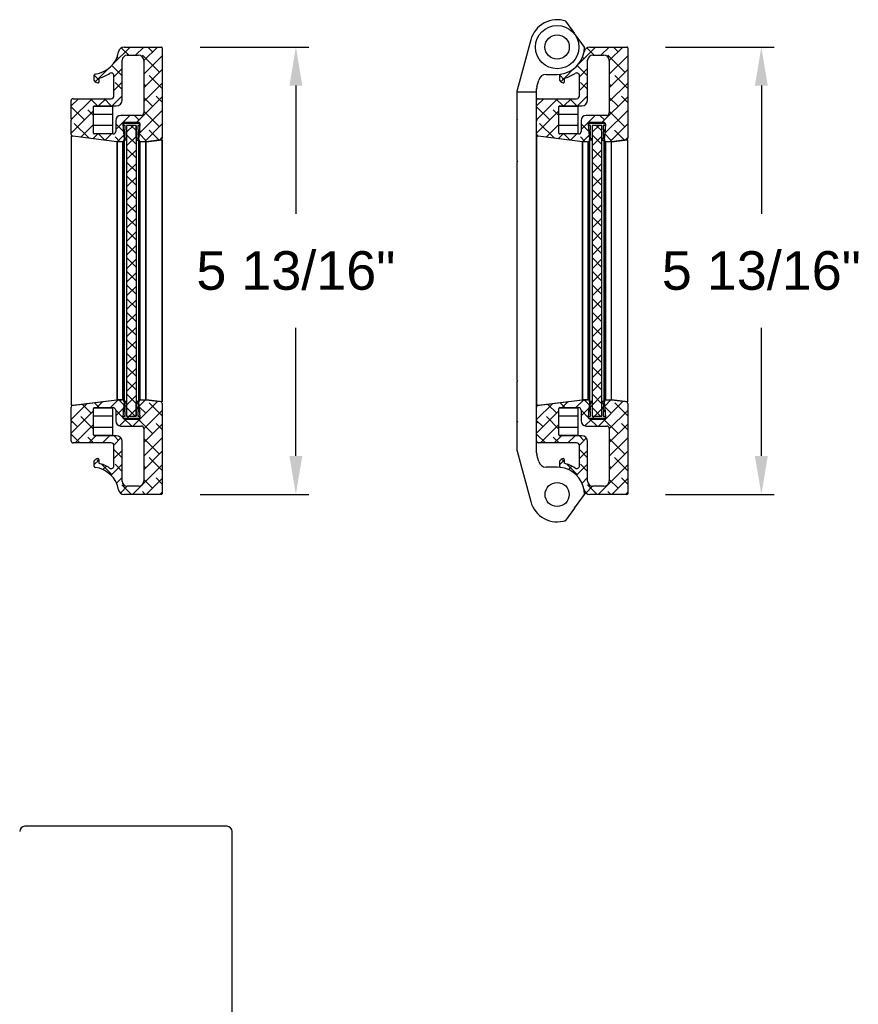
# Model space of a CAD drawing. Header units: inches. Extents: x 170 to 288, y 234 to 248.
# Tile 116 of 192: x 197.36 to 199.39, y 235.77 to 238.17. Entities that reach past the tile are written whole.
import ezdxf

# ---------------------------------------------------------------- set-up
doc = ezdxf.new("R2010")
doc.units = ezdxf.units.IN
doc.header["$LTSCALE"] = 0.25
doc.header["$MEASUREMENT"] = 0
doc.layers.add('ANNOTATIONS', color=1, linetype='Continuous')
doc.layers.add('DETAILS', color=4, linetype='Continuous')
doc.styles.add('ARIAL', font='arial.ttf', dxfattribs={"height": 0.09375})
doc.dimstyles.new('STANDARD$0', dxfattribs={"dimtxt": 0.09375, "dimasz": 0.09375, "dimexe": 0.03125, "dimexo": 0.046875, "dimgap": 0.09, "dimtad": 0, "dimtih": 1, "dimtoh": 1, "dimdec": 4, "dimzin": 0, "dimdsep": 46, "dimtxsty": 'ARIAL', "dimcen": 0.09, "dimadec": 0, "dimazin": 0, "dimtfac": 1, "dimtdec": 4, "dimtofl": 0, "dimtmove": 0, "dimatfit": 1, "dimfxl": 1, "dimtolj": 1, "dimtzin": 0, "dimarcsym": 0})
pattern_1 = [(45, (198.496469, 236.7799), (-0.0165728, 0.0165728), []), (135, (198.496469, 236.7799), (-0.04971845, 0.0165728), [0.0585938, -0.0351562])]
pattern_2 = [(45, (197.365853, 236.7799), (-0.0165728, 0.0165728), []), (135, (197.365853, 236.7799), (-0.04971845, 0.0165728), [0.0585938, -0.0351562])]

# ---------------------------------------------------------------- blocks, each defined once
blk = doc.blocks.new('*D76')
at = {"layer": 'ANNOTATIONS', "color": 0, "lineweight": -2, "transparency": 16777216}
for p, q in [((198.9265, 238.1006), (199.1906, 238.1006)), ((199.1594, 238.0069), (199.1594, 237.6954)), ((199.1594, 237.1069), (199.1594, 237.4184)), ((198.9265, 237.0132), (199.1906, 237.0132))]:
    blk.add_line(p, q, dxfattribs=at)
at = {"layer": 'ANNOTATIONS', "color": 0, "transparency": 16777216}
for points in [[(199.1437, 238.0069), (199.175, 238.0069), (199.1594, 238.1006)], [(199.1437, 237.1069), (199.175, 237.1069), (199.1594, 237.0132)]]:
    blk.add_solid(points, dxfattribs=at)
at = {"layer": 'defpoints', "color": 0, "transparency": 16777216}
for p in [(198.8328, 238.1006), (198.8328, 237.0132), (199.1594, 237.0132)]:
    blk.add_point(p, dxfattribs=at)
at = {"layer": 'ANNOTATIONS', "color": 0, "transparency": 16777216, "insert": (199.1594, 237.5569), "char_height": 0.09375, "attachment_point": 5, "style": 'ARIAL'}
blk.add_mtext('\\A1;5 13/16"', dxfattribs=at)
blk = doc.blocks.new('*D75')
at = {"layer": 'ANNOTATIONS', "color": 0, "lineweight": -2, "transparency": 16777216}
for p, q in [((197.7959, 238.1006), (198.06, 238.1006)), ((198.0287, 238.0069), (198.0287, 237.6954)), ((198.0287, 237.1069), (198.0287, 237.4184)), ((197.7959, 237.0132), (198.06, 237.0132))]:
    blk.add_line(p, q, dxfattribs=at)
at = {"layer": 'ANNOTATIONS', "color": 0, "transparency": 16777216}
for points in [[(198.0131, 238.0069), (198.0444, 238.0069), (198.0287, 238.1006)], [(198.0131, 237.1069), (198.0444, 237.1069), (198.0287, 237.0132)]]:
    blk.add_solid(points, dxfattribs=at)
at = {"layer": 'defpoints', "color": 0, "transparency": 16777216}
for p in [(197.7022, 238.1006), (197.7022, 237.0132), (198.0287, 237.0132)]:
    blk.add_point(p, dxfattribs=at)
at = {"layer": 'ANNOTATIONS', "color": 0, "transparency": 16777216, "insert": (198.0287, 237.5569), "char_height": 0.09375, "attachment_point": 5, "style": 'ARIAL'}
blk.add_mtext('\\A1;5 13/16"', dxfattribs=at)

msp = doc.modelspace()

# ---------------------------------------------------------------- hatches: boundary and pattern name
at = {"layer": 'DETAILS'}
h = msp.add_hatch(dxfattribs=at)
h.set_pattern_fill('ANSI38', color=256, scale=0.1875, style=0)
h.set_pattern_definition(pattern_2)
edge = h.paths.add_edge_path(flags=0)
edge.add_arc((197.65212, 237.87521), 0.00469, 175, 270, ccw=False)
edge.add_line((197.64745, 237.87562), (197.65065, 237.91226))
edge.add_arc((197.64598, 237.91267), 0.00469, 355, 450)
edge.add_line((197.64598, 237.91736), (197.61286, 237.91736))
edge.add_arc((197.61286, 237.91267), 0.00469, 90, 185)
edge.add_line((197.60819, 237.91226), (197.6114, 237.87562))
edge.add_arc((197.60673, 237.87521), 0.00469, -90, 5, ccw=False)
edge.add_line((197.60673, 237.87052), (197.59455, 237.87052))
edge.add_arc((197.59455, 237.87521), 0.00469, 263, 270, ccw=False)
edge.add_line((197.59398, 237.87056), (197.48698, 237.8837))
edge.add_arc((197.48755, 237.88835), 0.00469, 180, 263, ccw=False)
edge.add_line((197.48286, 237.88835), (197.48286, 237.92281))
edge.add_line((197.48286, 237.92281), (197.48474, 237.92469))
edge.add_line((197.48474, 237.92469), (197.48286, 237.92656))
edge.add_line((197.48286, 237.92656), (197.48286, 237.9706))
edge.add_arc((197.48741, 237.9706), 0.00455, 90, 180, ccw=False)
edge.add_line((197.48741, 237.97514), (197.58008, 237.97514))
edge.add_arc((197.58008, 237.98196), 0.00682, 270, 360)
edge.add_line((197.58689, 237.98196), (197.58689, 238.0308))
edge.add_arc((197.58008, 238.0308), 0.00682, 0, 123.64137)
edge.add_arc((197.52952, 238.10677), 0.08443, 284.08227, 303.64137, ccw=False)
edge.add_line((197.55007, 238.02487), (197.55007, 238.01557))
edge.add_arc((197.5478, 238.01557), 0.00227, 257.66732, 360, ccw=False)
edge.add_arc((197.55007, 238.02597), 0.01291, 211.59498, 257.66732, ccw=False)
edge.add_line((197.53907, 238.0192), (197.53907, 238.03224))
edge.add_arc((197.54162, 238.03224), 0.00255, 97.40025, 180, ccw=False)
edge.add_arc((197.53274, 238.10065), 0.06644, 277.40025, 349.92987)
edge.add_arc((197.61199, 238.08658), 0.01406, 90, 169.92987, ccw=False)
edge.add_line((197.61199, 238.10064), (197.70218, 238.10064))
edge.add_arc((197.70218, 238.09876), 0.00187, 0, 90, ccw=False)
edge.add_line((197.70405, 238.09876), (197.70405, 237.87952))
edge.add_arc((197.69937, 237.87952), 0.00469, 277, 360, ccw=False)
edge.add_line((197.69994, 237.87487), (197.66486, 237.87056))
edge.add_arc((197.66429, 237.87521), 0.00469, 270, 277, ccw=False)
edge.add_line((197.66429, 237.87052), (197.65212, 237.87052))
edge = h.paths.add_edge_path(flags=0)
edge.add_arc((197.53899, 237.95582), 0.00188, 90, 180)
edge.add_line((197.53712, 237.95582), (197.53712, 237.8914))
edge.add_arc((197.53899, 237.8914), 0.00188, 180, 270)
edge.add_line((197.53899, 237.88953), (197.58481, 237.88953))
edge.add_arc((197.58481, 237.89574), 0.00622, 270, 360)
edge.add_line((197.59102, 237.89574), (197.59102, 237.92192))
edge.add_arc((197.60334, 237.92192), 0.01231, 90, 180, ccw=False)
edge.add_line((197.60334, 237.93423), (197.65327, 237.93423))
edge.add_arc((197.65327, 237.94033), 0.00609, 270, 360)
edge.add_line((197.65936, 237.94033), (197.65936, 238.06766))
edge.add_arc((197.64626, 238.06766), 0.01311, 360, 450)
edge.add_line((197.64626, 238.08076), (197.61919, 238.08076))
edge.add_arc((197.61919, 238.06844), 0.01232, 90, 180)
edge.add_line((197.60686, 238.06844), (197.60686, 237.97213))
edge.add_arc((197.59244, 237.97213), 0.01443, 270, 360, ccw=False)
edge.add_line((197.59244, 237.9577), (197.53899, 237.9577))
h = msp.add_hatch(dxfattribs=at)
h.set_pattern_fill('ANSI38', color=256, scale=0.1875, style=0)
h.set_pattern_definition(pattern_1)
edge = h.paths.add_edge_path(flags=0)
edge.add_arc((198.78273, 237.87521), 0.00469, 175, 270, ccw=False)
edge.add_line((198.77806, 237.87562), (198.78127, 237.91226))
edge.add_arc((198.7766, 237.91267), 0.00469, 355, 450)
edge.add_line((198.7766, 237.91736), (198.74348, 237.91736))
edge.add_arc((198.74348, 237.91267), 0.00469, 90, 185)
edge.add_line((198.73881, 237.91226), (198.74201, 237.87562))
edge.add_arc((198.73734, 237.87521), 0.00469, -90, 5, ccw=False)
edge.add_line((198.73734, 237.87052), (198.72517, 237.87052))
edge.add_arc((198.72517, 237.87521), 0.00469, 263, 270, ccw=False)
edge.add_line((198.7246, 237.87056), (198.61759, 237.8837))
edge.add_arc((198.61817, 237.88835), 0.00469, 180, 263, ccw=False)
edge.add_line((198.61348, 237.88835), (198.61348, 237.92281))
edge.add_line((198.61348, 237.92281), (198.61535, 237.92469))
edge.add_line((198.61535, 237.92469), (198.61348, 237.92656))
edge.add_line((198.61348, 237.92656), (198.61348, 237.9706))
edge.add_arc((198.61802, 237.9706), 0.00455, 90, 180, ccw=False)
edge.add_line((198.61802, 237.97514), (198.71069, 237.97514))
edge.add_arc((198.71069, 237.98196), 0.00682, 270, 360)
edge.add_line((198.71751, 237.98196), (198.71751, 238.0308))
edge.add_arc((198.71069, 238.0308), 0.00682, 0, 123.64137)
edge.add_arc((198.66014, 238.10677), 0.08443, 284.08227, 303.64137, ccw=False)
edge.add_line((198.68068, 238.02487), (198.68068, 238.01557))
edge.add_arc((198.67841, 238.01557), 0.00227, 257.66732, 360, ccw=False)
edge.add_arc((198.68068, 238.02597), 0.01291, 211.59498, 257.66732, ccw=False)
edge.add_line((198.66969, 238.0192), (198.66969, 238.03224))
edge.add_arc((198.67224, 238.03224), 0.00255, 97.40025, 180, ccw=False)
edge.add_arc((198.66335, 238.10065), 0.06644, 277.40025, 349.92987)
edge.add_arc((198.74261, 238.08658), 0.01406, 90, 169.92987, ccw=False)
edge.add_line((198.74261, 238.10064), (198.8328, 238.10064))
edge.add_arc((198.8328, 238.09876), 0.00187, 0, 90, ccw=False)
edge.add_line((198.83467, 238.09876), (198.83467, 237.87952))
edge.add_arc((198.82998, 237.87952), 0.00469, 277, 360, ccw=False)
edge.add_line((198.83055, 237.87487), (198.79548, 237.87056))
edge.add_arc((198.79491, 237.87521), 0.00469, 270, 277, ccw=False)
edge.add_line((198.79491, 237.87052), (198.78273, 237.87052))
edge = h.paths.add_edge_path(flags=0)
edge.add_arc((198.66961, 237.95582), 0.00188, 90, 180)
edge.add_line((198.66773, 237.95582), (198.66773, 237.8914))
edge.add_arc((198.66961, 237.8914), 0.00188, 180, 270)
edge.add_line((198.66961, 237.88953), (198.71542, 237.88953))
edge.add_arc((198.71542, 237.89574), 0.00622, 270, 360)
edge.add_line((198.72164, 237.89574), (198.72164, 237.92192))
edge.add_arc((198.73395, 237.92192), 0.01231, 90, 180, ccw=False)
edge.add_line((198.73395, 237.93423), (198.78389, 237.93423))
edge.add_arc((198.78389, 237.94033), 0.00609, 270, 360)
edge.add_line((198.78998, 237.94033), (198.78998, 238.06766))
edge.add_arc((198.77687, 238.06766), 0.01311, 360, 450)
edge.add_line((198.77687, 238.08076), (198.7498, 238.08076))
edge.add_arc((198.7498, 238.06844), 0.01232, 90, 180)
edge.add_line((198.73748, 238.06844), (198.73748, 237.97213))
edge.add_arc((198.72305, 237.97213), 0.01443, 270, 360, ccw=False)
edge.add_line((198.72305, 237.9577), (198.66961, 237.9577))
h = msp.add_hatch(dxfattribs=at)
h.set_pattern_fill('ANSI37', color=256, scale=0.1875, style=0)
h.set_pattern_definition([(45, (197.365853, 236.7799), (-0.0165728, 0.0165728), []), (135, (197.365853, 236.7799), (-0.0165728, -0.0165728), [])])
h.paths.add_polyline_path([(197.61836, 237.20347), (197.61836, 237.91034), (197.64048, 237.91034), (197.64048, 237.20347)], flags=0)
h = msp.add_hatch(dxfattribs=at)
h.set_pattern_fill('ANSI37', color=256, scale=0.1875, style=0)
h.set_pattern_definition([(45, (198.496469, 236.7799), (-0.0165728, 0.0165728), []), (135, (198.496469, 236.7799), (-0.0165728, -0.0165728), [])])
h.paths.add_polyline_path([(198.74898, 237.20347), (198.74898, 237.91034), (198.7711, 237.91034), (198.7711, 237.20347)], flags=0)
h = msp.add_hatch(dxfattribs=at)
h.set_pattern_fill('ANSI38', color=256, scale=0.1875, style=0)
h.set_pattern_definition(pattern_2)
edge = h.paths.add_edge_path(flags=0)
edge.add_arc((197.64598, 237.20114), 0.00469, 270, 365)
edge.add_line((197.65065, 237.20155), (197.64745, 237.23819))
edge.add_arc((197.65212, 237.2386), 0.00469, 90, 185, ccw=False)
edge.add_line((197.65212, 237.24329), (197.66429, 237.24329))
edge.add_arc((197.66429, 237.2386), 0.00469, 83, 90, ccw=False)
edge.add_line((197.66486, 237.24325), (197.69994, 237.23894))
edge.add_arc((197.69937, 237.23429), 0.00469, 0, 83, ccw=False)
edge.add_line((197.70405, 237.23429), (197.70405, 237.01505))
edge.add_arc((197.70218, 237.01505), 0.00187, 270, 360, ccw=False)
edge.add_line((197.70218, 237.01317), (197.61199, 237.01317))
edge.add_arc((197.61199, 237.02723), 0.01406, 190.07013, 270, ccw=False)
edge.add_arc((197.53274, 237.01315), 0.06644, 10.07013, 82.59975)
edge.add_arc((197.54162, 237.08157), 0.00255, 180, 262.59975, ccw=False)
edge.add_line((197.53907, 237.08157), (197.53907, 237.09461))
edge.add_arc((197.55007, 237.08784), 0.01291, 102.33268, 148.40502, ccw=False)
edge.add_arc((197.5478, 237.09824), 0.00227, 0, 102.33268, ccw=False)
edge.add_line((197.55007, 237.09824), (197.55007, 237.08894))
edge.add_arc((197.52952, 237.00704), 0.08443, 56.35863, 75.91773, ccw=False)
edge.add_arc((197.58008, 237.08301), 0.00682, 236.35863, 360)
edge.add_line((197.58689, 237.08301), (197.58689, 237.13185))
edge.add_arc((197.58008, 237.13185), 0.00682, 0, 90)
edge.add_line((197.58008, 237.13867), (197.48741, 237.13867))
edge.add_arc((197.48741, 237.14321), 0.00455, 180, 270, ccw=False)
edge.add_line((197.48286, 237.14321), (197.48286, 237.18725))
edge.add_line((197.48286, 237.18725), (197.48474, 237.18912))
edge.add_line((197.48474, 237.18912), (197.48286, 237.191))
edge.add_line((197.48286, 237.191), (197.48286, 237.22546))
edge.add_arc((197.48755, 237.22546), 0.00469, 97, 180, ccw=False)
edge.add_line((197.48698, 237.23011), (197.59398, 237.24325))
edge.add_arc((197.59455, 237.2386), 0.00469, 90, 97, ccw=False)
edge.add_line((197.59455, 237.24329), (197.60673, 237.24329))
edge.add_arc((197.60673, 237.2386), 0.00469, -5, 90, ccw=False)
edge.add_line((197.6114, 237.23819), (197.60819, 237.20155))
edge.add_arc((197.61286, 237.20114), 0.00469, 175, 270)
edge.add_line((197.61286, 237.19645), (197.64598, 237.19645))
edge = h.paths.add_edge_path(flags=0)
edge.add_arc((197.53899, 237.15799), 0.00188, 180, 270)
edge.add_line((197.53899, 237.15611), (197.59244, 237.15611))
edge.add_arc((197.59244, 237.14168), 0.01443, 0, 90, ccw=False)
edge.add_line((197.60686, 237.14168), (197.60686, 237.04537))
edge.add_arc((197.61919, 237.04537), 0.01232, 180, 270)
edge.add_line((197.61919, 237.03305), (197.64626, 237.03305))
edge.add_arc((197.64626, 237.04615), 0.01311, 270, 360)
edge.add_line((197.65936, 237.04615), (197.65936, 237.17348))
edge.add_arc((197.65327, 237.17348), 0.00609, 0, 90)
edge.add_line((197.65327, 237.17958), (197.60334, 237.17958))
edge.add_arc((197.60334, 237.19189), 0.01231, 180, 270, ccw=False)
edge.add_line((197.59102, 237.19189), (197.59102, 237.21807))
edge.add_arc((197.58481, 237.21807), 0.00622, 0, 90)
edge.add_line((197.58481, 237.22428), (197.53899, 237.22428))
edge.add_arc((197.53899, 237.22241), 0.00188, 90, 180)
edge.add_line((197.53712, 237.22241), (197.53712, 237.15799))
h = msp.add_hatch(dxfattribs=at)
h.set_pattern_fill('ANSI38', color=256, scale=0.1875, style=0)
h.set_pattern_definition(pattern_1)
edge = h.paths.add_edge_path(flags=0)
edge.add_arc((198.7766, 237.20114), 0.00469, 270, 365)
edge.add_line((198.78127, 237.20155), (198.77806, 237.23819))
edge.add_arc((198.78273, 237.2386), 0.00469, 90, 185, ccw=False)
edge.add_line((198.78273, 237.24329), (198.79491, 237.24329))
edge.add_arc((198.79491, 237.2386), 0.00469, 83, 90, ccw=False)
edge.add_line((198.79548, 237.24325), (198.83055, 237.23894))
edge.add_arc((198.82998, 237.23429), 0.00469, 0, 83, ccw=False)
edge.add_line((198.83467, 237.23429), (198.83467, 237.01505))
edge.add_arc((198.8328, 237.01505), 0.00187, 270, 360, ccw=False)
edge.add_line((198.8328, 237.01317), (198.74261, 237.01317))
edge.add_arc((198.74261, 237.02723), 0.01406, 190.07013, 270, ccw=False)
edge.add_arc((198.66335, 237.01315), 0.06644, 10.07013, 82.59975)
edge.add_arc((198.67224, 237.08157), 0.00255, 180, 262.59975, ccw=False)
edge.add_line((198.66969, 237.08157), (198.66969, 237.09461))
edge.add_arc((198.68068, 237.08784), 0.01291, 102.33268, 148.40502, ccw=False)
edge.add_arc((198.67841, 237.09824), 0.00227, 0, 102.33268, ccw=False)
edge.add_line((198.68068, 237.09824), (198.68068, 237.08894))
edge.add_arc((198.66014, 237.00704), 0.08443, 56.35863, 75.91773, ccw=False)
edge.add_arc((198.71069, 237.08301), 0.00682, 236.35863, 360)
edge.add_line((198.71751, 237.08301), (198.71751, 237.13185))
edge.add_arc((198.71069, 237.13185), 0.00682, 0, 90)
edge.add_line((198.71069, 237.13867), (198.61802, 237.13867))
edge.add_arc((198.61802, 237.14321), 0.00455, 180, 270, ccw=False)
edge.add_line((198.61348, 237.14321), (198.61348, 237.18725))
edge.add_line((198.61348, 237.18725), (198.61535, 237.18912))
edge.add_line((198.61535, 237.18912), (198.61348, 237.191))
edge.add_line((198.61348, 237.191), (198.61348, 237.22546))
edge.add_arc((198.61817, 237.22546), 0.00469, 97, 180, ccw=False)
edge.add_line((198.61759, 237.23011), (198.7246, 237.24325))
edge.add_arc((198.72517, 237.2386), 0.00469, 90, 97, ccw=False)
edge.add_line((198.72517, 237.24329), (198.73734, 237.24329))
edge.add_arc((198.73734, 237.2386), 0.00469, -5, 90, ccw=False)
edge.add_line((198.74201, 237.23819), (198.73881, 237.20155))
edge.add_arc((198.74348, 237.20114), 0.00469, 175, 270)
edge.add_line((198.74348, 237.19645), (198.7766, 237.19645))
edge = h.paths.add_edge_path(flags=0)
edge.add_arc((198.66961, 237.15799), 0.00188, 180, 270)
edge.add_line((198.66961, 237.15611), (198.72305, 237.15611))
edge.add_arc((198.72305, 237.14168), 0.01443, 0, 90, ccw=False)
edge.add_line((198.73748, 237.14168), (198.73748, 237.04537))
edge.add_arc((198.7498, 237.04537), 0.01232, 180, 270)
edge.add_line((198.7498, 237.03305), (198.77687, 237.03305))
edge.add_arc((198.77687, 237.04615), 0.01311, 270, 360)
edge.add_line((198.78998, 237.04615), (198.78998, 237.17348))
edge.add_arc((198.78389, 237.17348), 0.00609, 0, 90)
edge.add_line((198.78389, 237.17958), (198.73395, 237.17958))
edge.add_arc((198.73395, 237.19189), 0.01231, 180, 270, ccw=False)
edge.add_line((198.72164, 237.19189), (198.72164, 237.21807))
edge.add_arc((198.71542, 237.21807), 0.00622, 0, 90)
edge.add_line((198.71542, 237.22428), (198.66961, 237.22428))
edge.add_arc((198.66961, 237.22241), 0.00188, 90, 180)
edge.add_line((198.66773, 237.22241), (198.66773, 237.15799))
h = msp.add_hatch(dxfattribs=at)
h.set_pattern_fill('ANSI34', color=256, scale=0.1875, style=0)
h.set_pattern_definition([(45, (197.36585, 236.7799), (-0.099437, 0.099437), []), (45, (197.399, 236.7799), (-0.099437, 0.099437), []), (45, (197.43214, 236.7799), (-0.099437, 0.099437), []), (45, (197.46529, 236.7799), (-0.099437, 0.099437), [])])
edge = h.paths.add_edge_path(flags=0)
edge.add_arc((197.64302, 237.2344), 0.00187, 0, 180, ccw=False)
edge.add_line((197.64489, 237.2344), (197.64489, 237.23159))
edge.add_line((197.64489, 237.23159), (197.64677, 237.23159))
edge.add_arc((197.64677, 237.22972), 0.00187, -90, 90, ccw=False)
edge.add_line((197.64677, 237.22784), (197.64489, 237.22784))
edge.add_line((197.64489, 237.22784), (197.64489, 237.21847))
edge.add_line((197.64489, 237.21847), (197.64864, 237.21847))
edge.add_arc((197.64864, 237.21659), 0.00187, -90, 90, ccw=False)
edge.add_line((197.64864, 237.21472), (197.64489, 237.21472))
edge.add_line((197.64489, 237.21472), (197.64489, 237.20347))
edge.add_line((197.64489, 237.20347), (197.64723, 237.20347))
edge.add_arc((197.64723, 237.20159), 0.00188, 0, 90, ccw=False)
edge.add_line((197.64911, 237.20159), (197.64911, 237.19972))
edge.add_arc((197.64723, 237.19972), 0.00187, 270, 360, ccw=False)
edge.add_line((197.64723, 237.19784), (197.61161, 237.19784))
edge.add_arc((197.61161, 237.19972), 0.00187, 180, 270, ccw=False)
edge.add_line((197.60973, 237.19972), (197.60973, 237.20159))
edge.add_arc((197.61161, 237.20159), 0.00188, 90, 180, ccw=False)
edge.add_line((197.61161, 237.20347), (197.61395, 237.20347))
edge.add_line((197.61395, 237.20347), (197.61395, 237.21472))
edge.add_line((197.61395, 237.21472), (197.6102, 237.21472))
edge.add_arc((197.6102, 237.21659), 0.00187, 90, 270, ccw=False)
edge.add_line((197.6102, 237.21847), (197.61395, 237.21847))
edge.add_line((197.61395, 237.21847), (197.61395, 237.22784))
edge.add_line((197.61395, 237.22784), (197.61208, 237.22784))
edge.add_arc((197.61208, 237.22972), 0.00188, 90, 270, ccw=False)
edge.add_line((197.61208, 237.23159), (197.61395, 237.23159))
edge.add_line((197.61395, 237.23159), (197.61395, 237.2344))
edge.add_arc((197.61583, 237.2344), 0.00187, 0, 180, ccw=False)
edge.add_line((197.6177, 237.2344), (197.6177, 237.20347))
edge.add_line((197.6177, 237.20347), (197.64114, 237.20347))
edge.add_line((197.64114, 237.20347), (197.64114, 237.2344))
h = msp.add_hatch(dxfattribs=at)
h.set_pattern_fill('ANSI34', color=256, scale=0.1875, style=0)
h.set_pattern_definition([(45, (198.49647, 236.7799), (-0.099437, 0.099437), []), (45, (198.52961, 236.7799), (-0.099437, 0.099437), []), (45, (198.56276, 236.7799), (-0.099437, 0.099437), []), (45, (198.5959, 236.7799), (-0.099437, 0.099437), [])])
edge = h.paths.add_edge_path(flags=0)
edge.add_arc((198.77363, 237.2344), 0.00187, 0, 180, ccw=False)
edge.add_line((198.77551, 237.2344), (198.77551, 237.23159))
edge.add_line((198.77551, 237.23159), (198.77738, 237.23159))
edge.add_arc((198.77738, 237.22972), 0.00187, -90, 90, ccw=False)
edge.add_line((198.77738, 237.22784), (198.77551, 237.22784))
edge.add_line((198.77551, 237.22784), (198.77551, 237.21847))
edge.add_line((198.77551, 237.21847), (198.77926, 237.21847))
edge.add_arc((198.77926, 237.21659), 0.00187, -90, 90, ccw=False)
edge.add_line((198.77926, 237.21472), (198.77551, 237.21472))
edge.add_line((198.77551, 237.21472), (198.77551, 237.20347))
edge.add_line((198.77551, 237.20347), (198.77785, 237.20347))
edge.add_arc((198.77785, 237.20159), 0.00188, 0, 90, ccw=False)
edge.add_line((198.77973, 237.20159), (198.77973, 237.19972))
edge.add_arc((198.77785, 237.19972), 0.00187, 270, 360, ccw=False)
edge.add_line((198.77785, 237.19784), (198.74223, 237.19784))
edge.add_arc((198.74223, 237.19972), 0.00187, 180, 270, ccw=False)
edge.add_line((198.74035, 237.19972), (198.74035, 237.20159))
edge.add_arc((198.74223, 237.20159), 0.00188, 90, 180, ccw=False)
edge.add_line((198.74223, 237.20347), (198.74457, 237.20347))
edge.add_line((198.74457, 237.20347), (198.74457, 237.21472))
edge.add_line((198.74457, 237.21472), (198.74082, 237.21472))
edge.add_arc((198.74082, 237.21659), 0.00187, 90, 270, ccw=False)
edge.add_line((198.74082, 237.21847), (198.74457, 237.21847))
edge.add_line((198.74457, 237.21847), (198.74457, 237.22784))
edge.add_line((198.74457, 237.22784), (198.74269, 237.22784))
edge.add_arc((198.74269, 237.22972), 0.00188, 90, 270, ccw=False)
edge.add_line((198.74269, 237.23159), (198.74457, 237.23159))
edge.add_line((198.74457, 237.23159), (198.74457, 237.2344))
edge.add_arc((198.74644, 237.2344), 0.00187, 0, 180, ccw=False)
edge.add_line((198.74832, 237.2344), (198.74832, 237.20347))
edge.add_line((198.74832, 237.20347), (198.77176, 237.20347))
edge.add_line((198.77176, 237.20347), (198.77176, 237.2344))

# ---------------------------------------------------------------- linework, layer by layer
for p, q in [((198.70612, 238.13365), (198.68463, 238.16359)), ((198.70583, 238.1319), (198.70612, 238.13365)), ((198.7083, 238.1306), (198.70656, 238.13089)), ((198.72979, 238.10065), (198.7083, 238.1306)), ((198.59922, 238.11799), (198.56613, 237.99554)), ((197.61199, 238.10064), (197.70218, 238.10064)), ((197.61919, 238.08076), (197.64626, 238.08076)), ((197.70405, 238.09876), (197.70405, 237.87952)), ((198.72877, 238.08904), (198.72979, 238.10065)), ((198.74261, 238.10064), (198.8328, 238.10064)), ((198.7498, 238.08076), (198.77687, 238.08076)), ((198.83467, 238.09876), (198.83467, 237.87952)), ((197.60686, 237.97213), (197.60686, 238.06844)), ((197.65936, 238.06766), (197.65936, 237.94033)), ((198.73748, 237.97213), (198.73748, 238.06844)), ((198.78998, 238.06766), (198.78998, 237.94033)), ((197.53907, 238.0192), (197.53907, 238.03224)), ((198.63664, 238.03422), (198.66335, 238.03422)), ((198.66335, 238.03422), (198.67191, 238.03477)), ((198.66969, 238.0192), (198.66969, 238.03224)), ((197.55007, 238.02487), (197.55007, 238.01557)), ((197.58689, 237.98196), (197.58689, 238.0308)), ((198.61411, 238.00398), (198.61854, 238.02036)), ((198.68068, 238.02487), (198.68068, 238.01557)), ((198.71751, 237.98196), (198.71751, 238.0308)), ((198.56548, 237.99064), (198.56548, 237.82565)), ((198.61346, 237.99064), (198.56548, 237.99064)), ((198.61346, 237.11472), (198.61346, 237.99908)), ((197.48286, 237.92656), (197.48286, 237.9706)), ((197.48741, 237.97514), (197.58008, 237.97514)), ((198.61348, 237.92656), (198.61348, 237.9706)), ((198.61802, 237.97514), (198.71069, 237.97514)), ((197.48284, 237.94809), (197.48286, 237.94809)), ((197.53712, 237.8914), (197.53712, 237.95582)), ((197.53712, 237.93768), (197.58399, 237.93768)), ((197.58399, 237.95643), (197.53722, 237.95643)), ((197.53899, 237.9577), (197.59244, 237.9577)), ((197.58399, 237.8908), (197.58399, 237.95643)), ((198.61346, 237.94809), (198.61348, 237.94809)), ((198.66773, 237.8914), (198.66773, 237.95582)), ((198.66773, 237.93768), (198.71461, 237.93768)), ((198.71461, 237.95643), (198.66783, 237.95643)), ((198.66961, 237.9577), (198.72305, 237.9577)), ((198.71461, 237.8908), (198.71461, 237.95643)), ((197.48474, 237.92469), (197.48286, 237.92656)), ((197.48286, 237.92281), (197.48474, 237.92469)), ((197.48286, 237.88835), (197.48286, 237.92281)), ((197.59102, 237.92192), (197.59102, 237.89574)), ((197.65327, 237.93423), (197.60334, 237.93423)), ((197.60819, 237.91226), (197.6114, 237.87562)), ((197.60973, 237.91222), (197.60973, 237.91409)), ((197.61161, 237.91597), (197.64723, 237.91597)), ((197.64598, 237.91736), (197.61286, 237.91736)), ((197.64745, 237.87562), (197.65065, 237.91226)), ((197.64911, 237.91409), (197.64911, 237.91222)), ((198.56548, 237.92653), (198.56735, 237.92465)), ((198.56735, 237.92465), (198.56548, 237.92278)), ((198.61535, 237.92469), (198.61348, 237.92656)), ((198.61348, 237.92281), (198.61535, 237.92469)), ((198.61348, 237.88835), (198.61348, 237.92281)), ((198.72164, 237.92192), (198.72164, 237.89574)), ((198.78389, 237.93423), (198.73395, 237.93423)), ((198.73881, 237.91226), (198.74201, 237.87562)), ((198.74035, 237.91222), (198.74035, 237.91409)), ((198.74223, 237.91597), (198.77785, 237.91597)), ((198.7766, 237.91736), (198.74348, 237.91736)), ((198.77806, 237.87562), (198.78127, 237.91226)), ((198.77973, 237.91409), (198.77973, 237.91222)), ((197.48286, 237.90122), (197.48284, 237.90122)), ((197.58399, 237.90955), (197.53712, 237.90955)), ((197.53722, 237.8908), (197.58399, 237.8908)), ((197.58481, 237.88953), (197.53899, 237.88953)), ((197.6102, 237.89909), (197.61395, 237.89909)), ((197.61395, 237.89534), (197.6102, 237.89534)), ((197.61395, 237.91034), (197.61161, 237.91034)), ((197.61395, 237.89909), (197.61395, 237.91034)), ((197.61395, 237.88597), (197.61395, 237.89534)), ((197.64114, 237.91034), (197.6177, 237.91034)), ((197.6177, 237.91034), (197.6177, 237.8794)), ((197.61836, 237.20347), (197.61836, 237.91034)), ((197.64048, 237.91034), (197.64048, 237.20347)), ((197.64114, 237.8794), (197.64114, 237.91034)), ((197.64489, 237.91034), (197.64489, 237.89909)), ((197.64723, 237.91034), (197.64489, 237.91034)), ((197.64489, 237.89909), (197.64864, 237.89909)), ((197.64489, 237.89534), (197.64489, 237.88597)), ((197.64864, 237.89534), (197.64489, 237.89534)), ((198.61348, 237.90122), (198.61346, 237.90122)), ((198.71461, 237.90955), (198.66773, 237.90955)), ((198.66783, 237.8908), (198.71461, 237.8908)), ((198.71542, 237.88953), (198.66961, 237.88953)), ((198.74082, 237.89909), (198.74457, 237.89909)), ((198.74457, 237.89534), (198.74082, 237.89534)), ((198.74457, 237.91034), (198.74223, 237.91034)), ((198.74457, 237.89909), (198.74457, 237.91034)), ((198.74457, 237.88597), (198.74457, 237.89534)), ((198.77176, 237.91034), (198.74832, 237.91034)), ((198.74832, 237.91034), (198.74832, 237.8794)), ((198.74898, 237.20347), (198.74898, 237.91034)), ((198.7711, 237.91034), (198.7711, 237.20347)), ((198.77176, 237.8794), (198.77176, 237.91034)), ((198.77551, 237.91034), (198.77551, 237.89909)), ((198.77785, 237.91034), (198.77551, 237.91034)), ((198.77551, 237.89909), (198.77926, 237.89909)), ((198.77551, 237.89534), (198.77551, 237.88597)), ((198.77926, 237.89534), (198.77551, 237.89534)), ((197.48284, 237.8842), (197.48339, 237.88414)), ((197.48339, 237.22973), (197.48339, 237.88414)), ((197.48698, 237.8837), (197.48339, 237.88414)), ((197.59398, 237.87056), (197.48698, 237.8837)), ((197.59371, 237.87059), (197.59371, 237.24327)), ((197.60673, 237.87052), (197.59455, 237.87052)), ((197.59504, 237.24334), (197.59504, 237.87052)), ((197.60753, 237.87052), (197.60753, 237.24334)), ((197.60753, 237.87052), (197.60941, 237.87052)), ((197.60941, 237.87136), (197.60941, 237.24245)), ((197.61836, 237.87427), (197.61132, 237.87427)), ((197.61208, 237.88597), (197.61395, 237.88597)), ((197.61395, 237.88222), (197.61208, 237.88222)), ((197.61229, 237.2396), (197.61229, 237.87427)), ((197.61395, 237.8794), (197.61395, 237.88222)), ((197.64048, 237.87425), (197.64753, 237.87425)), ((197.64489, 237.88597), (197.64677, 237.88597)), ((197.64677, 237.88222), (197.64489, 237.88222)), ((197.64489, 237.88222), (197.64489, 237.8794)), ((197.64609, 237.87425), (197.64609, 237.23957)), ((197.64897, 237.24207), (197.64897, 237.87174)), ((197.65084, 237.87052), (197.64897, 237.87052)), ((197.65084, 237.2433), (197.65084, 237.87052)), ((197.66429, 237.87052), (197.65212, 237.87052)), ((197.6636, 237.87052), (197.6636, 237.2433)), ((197.69994, 237.87487), (197.66486, 237.87056)), ((197.66505, 237.87058), (197.70367, 237.87532)), ((197.66505, 237.24324), (197.66505, 237.87058)), ((197.66858, 237.87101), (197.66858, 237.87101)), ((197.67109, 237.87132), (197.67109, 237.87132)), ((197.70367, 237.87532), (197.70367, 237.2385)), ((197.70409, 237.23845), (197.70409, 237.87537)), ((198.61346, 237.8842), (198.61401, 237.88414)), ((198.61401, 237.22973), (198.61401, 237.88414)), ((198.61759, 237.8837), (198.61401, 237.88414)), ((198.7246, 237.87056), (198.61759, 237.8837)), ((198.72433, 237.87059), (198.72433, 237.24327)), ((198.73734, 237.87052), (198.72517, 237.87052)), ((198.72565, 237.24334), (198.72565, 237.87052)), ((198.73815, 237.87052), (198.73815, 237.24334)), ((198.73815, 237.87052), (198.74002, 237.87052)), ((198.74002, 237.87136), (198.74002, 237.24245)), ((198.74898, 237.87427), (198.74194, 237.87427)), ((198.74269, 237.88597), (198.74457, 237.88597)), ((198.74457, 237.88222), (198.74269, 237.88222)), ((198.7429, 237.2396), (198.7429, 237.87427)), ((198.74457, 237.8794), (198.74457, 237.88222)), ((198.7711, 237.87425), (198.77814, 237.87425)), ((198.77551, 237.88597), (198.77738, 237.88597)), ((198.77738, 237.88222), (198.77551, 237.88222)), ((198.77551, 237.88222), (198.77551, 237.8794)), ((198.7767, 237.87425), (198.7767, 237.23957)), ((198.77959, 237.24207), (198.77959, 237.87174)), ((198.78146, 237.87052), (198.77959, 237.87052)), ((198.78146, 237.2433), (198.78146, 237.87052)), ((198.79491, 237.87052), (198.78273, 237.87052)), ((198.79422, 237.87052), (198.79422, 237.2433)), ((198.83055, 237.87487), (198.79548, 237.87056)), ((198.79567, 237.87058), (198.83428, 237.87532)), ((198.79567, 237.24324), (198.79567, 237.87058)), ((198.79919, 237.87101), (198.79919, 237.87101)), ((198.80171, 237.87132), (198.80171, 237.87132)), ((198.83428, 237.87532), (198.83428, 237.2385)), ((198.83471, 237.23845), (198.83471, 237.87537)), ((198.56548, 237.82565), (198.56735, 237.82378)), ((198.56735, 237.82378), (198.56548, 237.8219)), ((198.56548, 237.8219), (198.56548, 237.29191)), ((198.56548, 237.29191), (198.56735, 237.29003)), ((198.56735, 237.29003), (198.56548, 237.28816)), ((198.56548, 237.28816), (198.56548, 237.12317)), ((197.48339, 237.22973), (197.59371, 237.24327)), ((197.48698, 237.23011), (197.59398, 237.24325)), ((197.58728, 237.24248), (197.58728, 237.24243)), ((197.5898, 237.24274), (197.5898, 237.24279)), ((197.60941, 237.24334), (197.59427, 237.24334)), ((197.59455, 237.24329), (197.60673, 237.24329)), ((197.64897, 237.2433), (197.66462, 237.2433)), ((197.65212, 237.24329), (197.66429, 237.24329)), ((197.66486, 237.24325), (197.69994, 237.23894)), ((197.70367, 237.2385), (197.66505, 237.24324)), ((197.66858, 237.24281), (197.66858, 237.24279)), ((197.67109, 237.24249), (197.67109, 237.2425)), ((198.61401, 237.22973), (198.72433, 237.24327)), ((198.61759, 237.23011), (198.7246, 237.24325)), ((198.7179, 237.24248), (198.7179, 237.24243)), ((198.72041, 237.24274), (198.72041, 237.24279)), ((198.74002, 237.24334), (198.72488, 237.24334)), ((198.72517, 237.24329), (198.73734, 237.24329)), ((198.77959, 237.2433), (198.79523, 237.2433)), ((198.78273, 237.24329), (198.79491, 237.24329)), ((198.79548, 237.24325), (198.83055, 237.23894)), ((198.83428, 237.2385), (198.79567, 237.24324)), ((198.79919, 237.24281), (198.79919, 237.24279)), ((198.80171, 237.24249), (198.80171, 237.2425)), ((197.48286, 237.191), (197.48286, 237.22546)), ((197.53712, 237.15799), (197.53712, 237.22241)), ((197.58399, 237.22301), (197.53722, 237.22301)), ((197.53899, 237.22428), (197.58481, 237.22428)), ((197.58399, 237.15738), (197.58399, 237.22301)), ((197.59102, 237.21807), (197.59102, 237.19189)), ((197.6114, 237.23819), (197.60819, 237.20155)), ((197.6102, 237.21847), (197.61395, 237.21847)), ((197.61131, 237.2396), (197.61836, 237.2396)), ((197.61208, 237.23159), (197.61395, 237.23159)), ((197.61395, 237.22784), (197.61208, 237.22784)), ((197.61395, 237.23159), (197.61395, 237.2344)), ((197.61395, 237.21847), (197.61395, 237.22784)), ((197.6177, 237.2344), (197.6177, 237.20347)), ((197.64048, 237.23957), (197.64753, 237.23957)), ((197.64114, 237.20347), (197.64114, 237.2344)), ((197.64489, 237.2344), (197.64489, 237.23159)), ((197.64489, 237.23159), (197.64677, 237.23159)), ((197.64489, 237.22784), (197.64489, 237.21847)), ((197.64677, 237.22784), (197.64489, 237.22784)), ((197.64489, 237.21847), (197.64864, 237.21847)), ((197.65065, 237.20155), (197.64745, 237.23819)), ((197.70405, 237.23429), (197.70405, 237.01505)), ((198.61348, 237.191), (198.61348, 237.22546)), ((198.66773, 237.15799), (198.66773, 237.22241)), ((198.71461, 237.22301), (198.66783, 237.22301)), ((198.66961, 237.22428), (198.71542, 237.22428)), ((198.71461, 237.15738), (198.71461, 237.22301)), ((198.72164, 237.21807), (198.72164, 237.19189)), ((198.74201, 237.23819), (198.73881, 237.20155)), ((198.74082, 237.21847), (198.74457, 237.21847)), ((198.74192, 237.2396), (198.74898, 237.2396)), ((198.74269, 237.23159), (198.74457, 237.23159)), ((198.74457, 237.22784), (198.74269, 237.22784)), ((198.74457, 237.23159), (198.74457, 237.2344)), ((198.74457, 237.21847), (198.74457, 237.22784)), ((198.74832, 237.2344), (198.74832, 237.20347)), ((198.7711, 237.23957), (198.77815, 237.23957)), ((198.77176, 237.20347), (198.77176, 237.2344)), ((198.77551, 237.2344), (198.77551, 237.23159)), ((198.77551, 237.23159), (198.77738, 237.23159)), ((198.77551, 237.22784), (198.77551, 237.21847)), ((198.77738, 237.22784), (198.77551, 237.22784)), ((198.77551, 237.21847), (198.77926, 237.21847)), ((198.78127, 237.20155), (198.77806, 237.23819)), ((198.83467, 237.23429), (198.83467, 237.01505)), ((197.48284, 237.21259), (197.48286, 237.21259)), ((197.53712, 237.20426), (197.58399, 237.20426)), ((197.60973, 237.19972), (197.60973, 237.20159)), ((197.61395, 237.21472), (197.6102, 237.21472)), ((197.61161, 237.20347), (197.61395, 237.20347)), ((197.64723, 237.19784), (197.61161, 237.19784)), ((197.61286, 237.19645), (197.64598, 237.19645)), ((197.61395, 237.20347), (197.61395, 237.21472)), ((197.6177, 237.20347), (197.64114, 237.20347)), ((197.64489, 237.21472), (197.64489, 237.20347)), ((197.64864, 237.21472), (197.64489, 237.21472)), ((197.64489, 237.20347), (197.64723, 237.20347)), ((197.64911, 237.20159), (197.64911, 237.19972)), ((198.61346, 237.21259), (198.61348, 237.21259)), ((198.66773, 237.20426), (198.71461, 237.20426)), ((198.74035, 237.19972), (198.74035, 237.20159)), ((198.74457, 237.21472), (198.74082, 237.21472)), ((198.74223, 237.20347), (198.74457, 237.20347)), ((198.77785, 237.19784), (198.74223, 237.19784)), ((198.74348, 237.19645), (198.7766, 237.19645)), ((198.74457, 237.20347), (198.74457, 237.21472)), ((198.74832, 237.20347), (198.77176, 237.20347)), ((198.77551, 237.21472), (198.77551, 237.20347)), ((198.77926, 237.21472), (198.77551, 237.21472)), ((198.77551, 237.20347), (198.77785, 237.20347)), ((198.77973, 237.20159), (198.77973, 237.19972)), ((197.48474, 237.18912), (197.48286, 237.191)), ((197.48286, 237.18725), (197.48474, 237.18912)), ((197.48286, 237.14321), (197.48286, 237.18725)), ((197.58399, 237.17613), (197.53712, 237.17613)), ((197.60334, 237.17958), (197.65327, 237.17958)), ((197.65936, 237.17348), (197.65936, 237.04615)), ((198.56548, 237.19103), (198.56735, 237.18916)), ((198.56735, 237.18916), (198.56548, 237.18728)), ((198.61535, 237.18912), (198.61348, 237.191)), ((198.61348, 237.18725), (198.61535, 237.18912)), ((198.61348, 237.14321), (198.61348, 237.18725)), ((198.71461, 237.17613), (198.66773, 237.17613)), ((198.73395, 237.17958), (198.78389, 237.17958)), ((198.78998, 237.17348), (198.78998, 237.04615)), ((197.48286, 237.16572), (197.48284, 237.16572)), ((197.53722, 237.15738), (197.58399, 237.15738)), ((197.59244, 237.15611), (197.53899, 237.15611)), ((198.61348, 237.16572), (198.61346, 237.16572)), ((198.66783, 237.15738), (198.71461, 237.15738)), ((198.72305, 237.15611), (198.66961, 237.15611)), ((197.58008, 237.13867), (197.48741, 237.13867)), ((197.58689, 237.08301), (197.58689, 237.13185)), ((197.60686, 237.04537), (197.60686, 237.14168)), ((198.71069, 237.13867), (198.61802, 237.13867)), ((198.71751, 237.08301), (198.71751, 237.13185)), ((198.73748, 237.04537), (198.73748, 237.14168)), ((197.55007, 237.09824), (197.55007, 237.08894)), ((198.56613, 237.11827), (198.59922, 236.99582)), ((198.61854, 237.09345), (198.61411, 237.10983)), ((198.68068, 237.09824), (198.68068, 237.08894)), ((197.53907, 237.08157), (197.53907, 237.09461)), ((198.66335, 237.07959), (198.63664, 237.07959)), ((198.67191, 237.07904), (198.66335, 237.07959)), ((198.66969, 237.08157), (198.66969, 237.09461)), ((197.64626, 237.03305), (197.61919, 237.03305)), ((198.77687, 237.03305), (198.7498, 237.03305)), ((197.70218, 237.01317), (197.61199, 237.01317)), ((198.7083, 236.98321), (198.72979, 237.01315)), ((198.72979, 237.01315), (198.72877, 237.02477)), ((198.7297, 237.01655), (198.73137, 237.01535)), ((198.72979, 237.01315), (198.73137, 237.01535)), ((198.8328, 237.01317), (198.74261, 237.01317)), ((198.68463, 236.95022), (198.70612, 236.98016)), ((198.70569, 236.98278), (198.7083, 236.98321)), ((198.70612, 236.98016), (198.70569, 236.98278)), ((198.68306, 236.94802), (198.68139, 236.94921)), ((198.68306, 236.94802), (198.68463, 236.95022)), ((197.86129, 236.20674), (197.37036, 236.20674)), ((197.87377, 235.62667), (197.87377, 236.19426))]:
    msp.add_line(p, q, dxfattribs=at)
at = {"layer": 'DETAILS', "flags": 128}
for points in [[(197.66505, 237.87058), (197.66492, 237.87056), (197.66478, 237.87054), (197.66462, 237.87052)], [(197.70409, 237.87537), (197.70405, 237.87536), (197.7039, 237.87535), (197.70367, 237.87532)], [(198.79567, 237.87058), (198.79554, 237.87056), (198.79539, 237.87054), (198.79523, 237.87052)], [(198.83471, 237.87537), (198.83466, 237.87536), (198.83452, 237.87535), (198.83428, 237.87532)], [(197.59427, 237.24334), (197.59407, 237.24331), (197.59388, 237.24329), (197.59371, 237.24327)], [(197.66462, 237.2433), (197.66478, 237.24328), (197.66492, 237.24326), (197.66505, 237.24324)], [(198.72488, 237.24334), (198.72468, 237.24331), (198.7245, 237.24329), (198.72433, 237.24327)], [(198.79523, 237.2433), (198.79539, 237.24328), (198.79554, 237.24326), (198.79567, 237.24324)], [(197.48339, 237.22973), (197.48316, 237.2297), (197.48299, 237.22968), (197.48288, 237.22966), (197.48284, 237.22966)], [(197.70367, 237.2385), (197.7039, 237.23847), (197.70405, 237.23846), (197.70409, 237.23845)], [(198.61401, 237.22973), (198.61378, 237.2297), (198.6136, 237.22968), (198.6135, 237.22966), (198.61346, 237.22966)], [(198.83428, 237.2385), (198.83452, 237.23847), (198.83466, 237.23846), (198.83471, 237.23845)]]:
    msp.add_lwpolyline(points, dxfattribs=at)
at = {"layer": 'DETAILS'}
for centre, radius in [((198.66335, 238.10065), 0.05273), ((198.66335, 238.10065), 0.02953), ((198.66335, 237.01315), 0.0293)]:
    msp.add_circle(centre, radius, dxfattribs=at)
for centre, radius, start, end in [((198.66335, 238.10065), 0.06644, 71.31817, 164.87843), ((197.53274, 238.10065), 0.06644, 277.40025, 349.92987), ((197.61199, 238.08658), 0.01406, 90, 169.92987), ((197.61919, 238.06844), 0.01232, 90, 180), ((197.64626, 238.06766), 0.01311, 360, 90), ((197.70218, 238.09876), 0.00188, 0, 90), ((198.66335, 238.10065), 0.06644, 277.40025, 349.92987), ((198.74261, 238.08658), 0.01406, 90, 169.92987), ((198.7498, 238.06844), 0.01232, 90, 180), ((198.77687, 238.06766), 0.01311, 360, 90), ((198.8328, 238.09876), 0.00188, 0, 90), ((197.54162, 238.03224), 0.00255, 97.40025, 180), ((197.52952, 238.10677), 0.08443, 284.08227, 303.64137), ((197.58008, 238.0308), 0.00682, 0, 123.64137), ((198.63664, 238.01547), 0.01875, 90, 164.87843), ((198.67224, 238.03224), 0.00255, 97.40025, 180), ((198.66014, 238.10677), 0.08443, 284.08227, 303.64137), ((198.71069, 238.0308), 0.00682, 0, 123.64137), ((197.55007, 238.02597), 0.01291, 211.59498, 257.66732), ((197.5478, 238.01557), 0.00227, 257.66732, 0), ((198.68068, 238.02597), 0.01291, 211.59498, 257.66732), ((198.67841, 238.01557), 0.00227, 257.66732, 0), ((198.58423, 237.99064), 0.01875, 164.87843, 180), ((198.63221, 237.99908), 0.01875, 164.87843, 180), ((197.48741, 237.9706), 0.00455, 90, 180), ((197.58008, 237.98196), 0.00682, 270, 0), ((197.59244, 237.97213), 0.01443, 270, 0), ((198.61802, 237.9706), 0.00455, 90, 180), ((198.71069, 237.98196), 0.00682, 270, 0), ((198.72305, 237.97213), 0.01443, 270, 0), ((197.53899, 237.95582), 0.00188, 90, 180), ((197.65327, 237.94033), 0.00609, 270, 0), ((198.66961, 237.95582), 0.00188, 90, 180), ((198.78389, 237.94033), 0.00609, 270, 0), ((197.60334, 237.92192), 0.01231, 90, 180), ((197.61286, 237.91267), 0.00469, 90, 185), ((197.61161, 237.91409), 0.00187, 90, 180), ((197.61161, 237.91222), 0.00187, 180, 270), ((197.64598, 237.91267), 0.00469, 355, 90), ((197.64723, 237.91409), 0.00187, 0, 90), ((197.64723, 237.91222), 0.00188, 270, 0), ((198.73395, 237.92192), 0.01231, 90, 180), ((198.74348, 237.91267), 0.00469, 90, 185), ((198.74223, 237.91409), 0.00187, 90, 180), ((198.74223, 237.91222), 0.00187, 180, 270), ((198.7766, 237.91267), 0.00469, 355, 90), ((198.77785, 237.91409), 0.00187, 0, 90), ((198.77785, 237.91222), 0.00188, 270, 0), ((197.48755, 237.88835), 0.00469, 180, 263), ((197.53899, 237.8914), 0.00187, 180, 270), ((197.58481, 237.89574), 0.00622, 270, 0), ((197.6102, 237.89722), 0.00188, 90, 270), ((197.64864, 237.89722), 0.00188, 270, 90), ((198.61817, 237.88835), 0.00469, 180, 263), ((198.66961, 237.8914), 0.00187, 180, 270), ((198.71542, 237.89574), 0.00622, 270, 0), ((198.74082, 237.89722), 0.00188, 90, 270), ((198.77926, 237.89722), 0.00188, 270, 90), ((197.59455, 237.87521), 0.00469, 263, 270), ((197.60673, 237.87521), 0.00469, 270, 5), ((197.61208, 237.88409), 0.00188, 90, 270), ((197.61583, 237.8794), 0.00188, 180, 0), ((197.64302, 237.8794), 0.00188, 180, 0), ((197.64677, 237.88409), 0.00188, 270, 90), ((197.65212, 237.87521), 0.00469, 175, 270), ((197.66429, 237.87521), 0.00469, 270, 277), ((197.69937, 237.87952), 0.00469, 277, 0), ((198.72517, 237.87521), 0.00469, 263, 270), ((198.73734, 237.87521), 0.00469, 270, 5), ((198.74269, 237.88409), 0.00188, 90, 270), ((198.74644, 237.8794), 0.00188, 180, 0), ((198.77363, 237.8794), 0.00188, 180, 0), ((198.77738, 237.88409), 0.00188, 270, 90), ((198.78273, 237.87521), 0.00469, 175, 270), ((198.79491, 237.87521), 0.00469, 270, 277), ((198.82998, 237.87952), 0.00469, 277, 0), ((197.59455, 237.2386), 0.00469, 90, 97), ((197.60673, 237.2386), 0.00469, 355, 90), ((197.65212, 237.2386), 0.00469, 90, 185), ((197.66429, 237.2386), 0.00469, 83, 90), ((198.72517, 237.2386), 0.00469, 90, 97), ((198.73734, 237.2386), 0.00469, 355, 90), ((198.78273, 237.2386), 0.00469, 90, 185), ((198.79491, 237.2386), 0.00469, 83, 90), ((197.48755, 237.22546), 0.00469, 97, 180), ((197.53899, 237.22241), 0.00188, 90, 180), ((197.58481, 237.21807), 0.00622, 0, 90), ((197.6102, 237.21659), 0.00187, 90, 270), ((197.61208, 237.22972), 0.00188, 90, 270), ((197.61583, 237.2344), 0.00187, 0, 180), ((197.64302, 237.2344), 0.00188, 0, 180), ((197.64677, 237.22972), 0.00188, 270, 90), ((197.64864, 237.21659), 0.00187, 270, 90), ((197.69937, 237.23429), 0.00469, 0, 83), ((198.61817, 237.22546), 0.00469, 97, 180), ((198.66961, 237.22241), 0.00188, 90, 180), ((198.71542, 237.21807), 0.00622, 0, 90), ((198.74082, 237.21659), 0.00187, 90, 270), ((198.74269, 237.22972), 0.00188, 90, 270), ((198.74644, 237.2344), 0.00187, 0, 180), ((198.77363, 237.2344), 0.00188, 0, 180), ((198.77738, 237.22972), 0.00188, 270, 90), ((198.77926, 237.21659), 0.00187, 270, 90), ((198.82998, 237.23429), 0.00469, 0, 83), ((197.61286, 237.20114), 0.00469, 175, 270), ((197.61161, 237.20159), 0.00188, 90, 180), ((197.61161, 237.19972), 0.00188, 180, 270), ((197.64598, 237.20114), 0.00469, 270, 5), ((197.64723, 237.20159), 0.00188, 0, 90), ((197.64723, 237.19972), 0.00188, 270, 0), ((198.74348, 237.20114), 0.00469, 175, 270), ((198.74223, 237.20159), 0.00188, 90, 180), ((198.74223, 237.19972), 0.00188, 180, 270), ((198.7766, 237.20114), 0.00469, 270, 5), ((198.77785, 237.20159), 0.00188, 0, 90), ((198.77785, 237.19972), 0.00188, 270, 0), ((197.60334, 237.19189), 0.01231, 180, 270), ((197.65327, 237.17348), 0.00609, 0, 90), ((198.73395, 237.19189), 0.01231, 180, 270), ((198.78389, 237.17348), 0.00609, 0, 90), ((197.53899, 237.15799), 0.00188, 180, 270), ((197.59244, 237.14168), 0.01443, 0, 90), ((198.66961, 237.15799), 0.00188, 180, 270), ((198.72305, 237.14168), 0.01443, 0, 90), ((197.48741, 237.14321), 0.00455, 180, 270), ((197.58008, 237.13185), 0.00682, 0, 90), ((198.58423, 237.12317), 0.01875, 180, 195.12157), ((198.61802, 237.14321), 0.00455, 180, 270), ((198.71069, 237.13185), 0.00682, 0, 90), ((197.55007, 237.08784), 0.01291, 102.33268, 148.40502), ((197.5478, 237.09824), 0.00227, 0, 102.33268), ((198.63221, 237.11472), 0.01875, 180, 195.12157), ((198.68068, 237.08784), 0.01291, 102.33268, 148.40502), ((198.67841, 237.09824), 0.00227, 0, 102.33268), ((197.54162, 237.08157), 0.00255, 180, 262.59975), ((197.53274, 237.01315), 0.06644, 10.07013, 82.59975), ((197.52952, 237.00704), 0.08443, 56.35863, 75.91773), ((197.58008, 237.08301), 0.00682, 236.35863, 0), ((198.63664, 237.09834), 0.01875, 195.12157, 270), ((198.67224, 237.08157), 0.00255, 180, 262.59975), ((198.66335, 237.01315), 0.06644, 10.07013, 82.59975), ((198.66014, 237.00704), 0.08443, 56.35863, 75.91773), ((198.71069, 237.08301), 0.00682, 236.35863, 0), ((197.61919, 237.04537), 0.01232, 180, 270), ((197.64626, 237.04615), 0.01311, 270, 0), ((198.7498, 237.04537), 0.01232, 180, 270), ((198.77687, 237.04615), 0.01311, 270, 0), ((197.61199, 237.02723), 0.01406, 190.07013, 270), ((197.70218, 237.01505), 0.00188, 270, 0), ((198.74261, 237.02723), 0.01406, 190.07013, 270), ((198.8328, 237.01505), 0.00188, 270, 0), ((198.66335, 237.01315), 0.06644, 195.12157, 288.68183), ((197.37036, 236.19426), 0.01248, 90, 180), ((197.86129, 236.19426), 0.01248, 0, 90)]:
    msp.add_arc(centre, radius, start, end, dxfattribs=at)

# ---------------------------------------------------------------- dimensions: what is measured, and where the dimension line sits
at = {"layer": 'ANNOTATIONS'}
for base, p1, p2, picture, middle in [((198.02874, 237.01317), (197.70218, 238.10064), (197.70218, 237.01317), '*D75', (198.02874, 237.5569)), ((199.15935, 237.01317), (198.8328, 238.10064), (198.8328, 237.01317), '*D76', (199.15935, 237.5569))]:
    dim = msp.add_linear_dim(base=base, p1=p1, p2=p2, angle=90, text='5 13/16"', dimstyle='STANDARD$0', override={"dimexo": 0.09375}, dxfattribs=at)
    dim.commit()
    dim.dimension.update_dxf_attribs({"geometry": picture, "text_midpoint": middle, "dimtype": 160})

doc.saveas('drawing.dxf')
